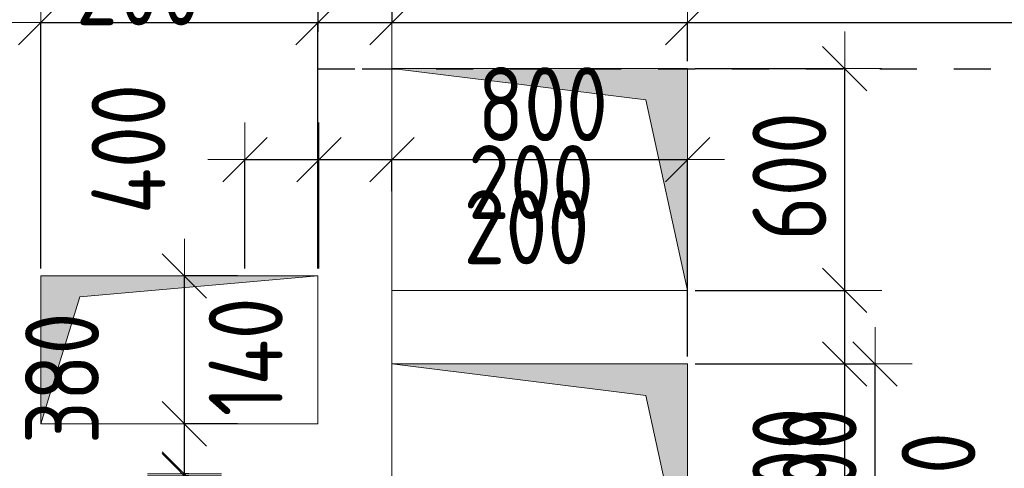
# Model space of a CAD drawing. Header units: metres. Extents: x -38 to 97, y -15 to 21.
# Tile 58 of 139: x 42.04 to 44.71, y 9.52 to 10.73. Entities that reach past the tile are written whole.
import ezdxf

# ---------------------------------------------------------------- set-up
doc = ezdxf.new("R2010")
doc.units = ezdxf.units.M
doc.header["$PDMODE"] = 65
for name, pattern in [('______11', [0.5, 0.4, -0.05, 0, -0.05]), ('______2', [0.054, 0.04, -0.014]), ('______5', [1.1, 0.8, -0.1, 0.1, -0.1])]:
    doc.linetypes.add(name, pattern=pattern)
for name, color, linetype, lineweight in [('XR$2$Осевая линия (1)', 7, '______5', 13), ('XR$3$Перекрытие (1)', 7, 'Continuous', 35), ('XR$4$Размерная линия (1)', 7, 'Continuous', 13), ('XR$5$Размерная линия (1)', 7, 'Continuous', 13)]:
    doc.layers.add(name, color=color, linetype=linetype, lineweight=lineweight)
doc.layers.add('XR$3$Макрос проема_ отверстия', color=7, linetype='Continuous', lineweight=13, true_color=0x2d2d2d)
doc.layers.add('XR$7$Стена_ бетон несущ.', color=7, linetype='Continuous', lineweight=70, true_color=0xb4b496)
doc.styles.add('ISOCPEUR', font='txt')
doc.dimstyles.new('DIMSTYLE_3', dxfattribs={"dimtxt": 0.2, "dimasz": 0.2, "dimexe": 0, "dimexo": 0, "dimgap": 0.1, "dimtad": 2, "dimdec": 0, "dimlfac": 1000, "dimrnd": 5, "dimzin": 12, "dimdsep": 46, "dimtxsty": 'ISOCPEUR', "dimblk1": 'ALL_ML_STRICH', "dimblk2": 'ALL_ML_STRICH', "dimsah": 1, "dimcen": 0, "dimclrd": 7, "dimclre": 256, "dimclrt": 7, "dimadec": 0, "dimazin": 0, "dimtfac": 1, "dimtdec": 0, "dimtix": 1, "dimtmove": 2, "dimatfit": 3, "dimfxl": 0, "dimtzin": 0, "dimlwd": 0, "dimlwe": -3, "dimarcsym": 0})
doc.dimstyles.new('DIMSTYLE_6', dxfattribs={"dimtxt": 0.2, "dimasz": 0.2, "dimexe": 0, "dimexo": 0, "dimgap": 0.1, "dimtad": 2, "dimdec": 0, "dimlfac": 1000, "dimrnd": 5, "dimzin": 12, "dimdsep": 46, "dimtxsty": 'ISOCPEUR', "dimblk1": 'ALL_ML_STRICH', "dimblk2": 'ALL_ML_STRICH', "dimsah": 1, "dimcen": 0, "dimclrd": 7, "dimclre": 256, "dimclrt": 7, "dimadec": 0, "dimazin": 0, "dimtfac": 1, "dimtdec": 0, "dimtix": 1, "dimtmove": 2, "dimatfit": 3, "dimfxl": 0, "dimtvp": 1.2, "dimtzin": 0, "dimlwd": 0, "dimlwe": -3, "dimarcsym": 0})
doc.dimstyles.new('DIMSTYLE_7', dxfattribs={"dimtxt": 0.2, "dimasz": 0.2, "dimexe": 0, "dimexo": 0, "dimgap": 0.1, "dimtad": 0, "dimdec": 0, "dimlfac": 1000, "dimrnd": 5, "dimzin": 12, "dimdsep": 46, "dimtxsty": 'ISOCPEUR', "dimblk1": 'ALL_ML_STRICH', "dimblk2": 'ALL_ML_STRICH', "dimsah": 1, "dimcen": 0, "dimclrd": 7, "dimclre": 256, "dimclrt": 7, "dimadec": 0, "dimazin": 0, "dimtfac": 1, "dimtdec": 0, "dimtix": 1, "dimtmove": 2, "dimatfit": 3, "dimfxl": 0, "dimtvp": 1.2, "dimtzin": 0, "dimlwd": 0, "dimlwe": -3, "dimarcsym": 0})

# ---------------------------------------------------------------- blocks, each defined once
blk = doc.blocks.new('Отображение проема', base_point=(-1.1579, -49.3094))
at = {"layer": 'XR$3$Макрос проема_ отверстия', "true_color": 0x000000, "transparency": 33554687}
blk.add_hatch(color=18, dxfattribs=at).paths.add_polyline_path([(-1.1579, -50.1094), (-1.0448, -49.4225), (-0.3579, -49.3094), (-1.1579, -49.3094)])
at = {"layer": 'XR$3$Макрос проема_ отверстия', "transparency": 33554687}
for p, q in [((-1.1579, -50.1094), (-1.1579, -49.3094)), ((-1.1579, -49.3094), (-0.3579, -49.3094)), ((-1.0448, -49.4225), (-0.3579, -49.3094)), ((-1.1579, -50.1094), (-1.0448, -49.4225))]:
    blk.add_line(p, q, dxfattribs=at)
blk = doc.blocks.new('ALL_ML_STRICH')
at = {"color": 0, "linetype": 'ByBlock', "lineweight": -2}
for p, q in [((0, -0.5), (0, 0.5)), ((-0.3, -0.3), (0.3, 0.3)), ((-1, 0), (0.5, 0))]:
    blk.add_line(p, q, dxfattribs=at)
blk = doc.blocks.new('*D200')
at = {"layer": 'DEFPOINTS', "color": 7, "linetype": 'Continuous', "lineweight": 13, "transparency": 33554687}
for p in [(42.5209, 9.5042), (42.4887, 9.1242), (42.489, 9.1242)]:
    blk.add_point(p, dxfattribs=at)
at = {"layer": 'XR$4$Размерная линия (1)', "color": 9, "linetype": 'Continuous', "lineweight": -2, "true_color": 0xc7c7c7, "transparency": 33554687}
for p, q in [((42.5009, 9.5042), (42.4887, 9.5042)), ((42.469, 9.1242), (42.4887, 9.1242))]:
    blk.add_line(p, q, dxfattribs=at)
at = {"layer": 'XR$4$Размерная линия (1)', "color": 7, "linetype": 'Continuous', "lineweight": -2, "transparency": 33554687}
blk.add_line((42.4887, 9.1242), (42.4887, 9.5042), dxfattribs=at)
at = {"layer": 'XR$4$Размерная линия (1)', "color": 7, "linetype": 'Continuous', "lineweight": 13, "transparency": 33554687, "xscale": 0.2, "yscale": 0.2, "zscale": 0.2}
for p, rotation in [((42.4887, 9.5042), 90), ((42.4887, 9.1242), 270)]:
    blk.add_blockref('ALL_ML_STRICH', p, dxfattribs=dict(at, rotation=rotation))
at = {"layer": 'XR$4$Размерная линия (1)', "color": 7, "linetype": 'Continuous', "lineweight": 13, "transparency": 33554687, "insert": (42.1578, 9.7627), "char_height": 0.2, "width": 0.5, "attachment_point": 5, "rotation": 90, "style": 'ISOCPEUR'}
blk.add_mtext('\\W0.83;\\A1;{380}', dxfattribs=at)
blk = doc.blocks.new('*D201')
at = {"layer": 'DEFPOINTS', "color": 7, "linetype": 'Continuous', "lineweight": 13, "transparency": 33554687}
for p in [(42.6525, 9.6396), (42.4887, 9.5042), (42.5209, 9.5042)]:
    blk.add_point(p, dxfattribs=at)
at = {"layer": 'XR$4$Размерная линия (1)', "color": 9, "linetype": 'Continuous', "lineweight": -2, "true_color": 0xc7c7c7, "transparency": 33554687}
for p, q in [((42.6325, 9.6396), (42.4887, 9.6396)), ((42.5009, 9.5042), (42.4887, 9.5042))]:
    blk.add_line(p, q, dxfattribs=at)
at = {"layer": 'XR$4$Размерная линия (1)', "color": 7, "linetype": 'Continuous', "lineweight": -2, "transparency": 33554687}
blk.add_line((42.4887, 9.5042), (42.4887, 9.6396), dxfattribs=at)
at = {"layer": 'XR$4$Размерная линия (1)', "color": 7, "linetype": 'Continuous', "lineweight": 13, "transparency": 33554687, "xscale": 0.2, "yscale": 0.2, "zscale": 0.2}
for p, rotation in [((42.4887, 9.6396), 90), ((42.4887, 9.5042), 270)]:
    blk.add_blockref('ALL_ML_STRICH', p, dxfattribs=dict(at, rotation=rotation))
at = {"layer": 'XR$4$Размерная линия (1)', "color": 7, "linetype": 'Continuous', "lineweight": 13, "transparency": 33554687, "insert": (42.6643, 9.3356), "char_height": 0.2, "width": 0.5, "attachment_point": 5, "rotation": 90, "style": 'ISOCPEUR'}
blk.add_mtext('\\W0.83;\\A1;{135}', dxfattribs=at)
blk = doc.blocks.new('*D202')
at = {"layer": 'DEFPOINTS', "color": 7, "linetype": 'Continuous', "lineweight": 13, "transparency": 33554687}
for p in [(42.6525, 10.0396), (42.4887, 9.6396), (42.6525, 9.6396)]:
    blk.add_point(p, dxfattribs=at)
at = {"layer": 'XR$4$Размерная линия (1)', "color": 9, "linetype": 'Continuous', "lineweight": -2, "true_color": 0xc7c7c7, "transparency": 33554687}
for p, q in [((42.6325, 10.0396), (42.4887, 10.0396)), ((42.6325, 9.6396), (42.4887, 9.6396))]:
    blk.add_line(p, q, dxfattribs=at)
at = {"layer": 'XR$4$Размерная линия (1)', "color": 7, "linetype": 'Continuous', "lineweight": -2, "transparency": 33554687}
blk.add_line((42.4887, 9.6396), (42.4887, 10.0396), dxfattribs=at)
at = {"layer": 'XR$4$Размерная линия (1)', "color": 7, "linetype": 'Continuous', "lineweight": 13, "transparency": 33554687, "xscale": 0.2, "yscale": 0.2, "zscale": 0.2}
for p, rotation in [((42.4887, 10.0396), 90), ((42.4887, 9.6396), 270)]:
    blk.add_blockref('ALL_ML_STRICH', p, dxfattribs=dict(at, rotation=rotation))
at = {"layer": 'XR$4$Размерная линия (1)', "color": 7, "linetype": 'Continuous', "lineweight": 13, "transparency": 33554687, "insert": (42.3374, 10.3826), "char_height": 0.2, "width": 0.5, "attachment_point": 5, "rotation": 90, "style": 'ISOCPEUR'}
blk.add_mtext('\\W0.83;\\A1;{400}', dxfattribs=at)
blk = doc.blocks.new('*D332')
at = {"layer": 'DEFPOINTS', "color": 7, "linetype": 'Continuous', "lineweight": 13, "transparency": 33554687}
for p in [(43.85, 9.8015), (43.85, 9.2015), (44.3571, 9.2015)]:
    blk.add_point(p, dxfattribs=at)
at = {"layer": 'XR$4$Размерная линия (1)', "color": 9, "linetype": 'Continuous', "lineweight": -2, "true_color": 0xc7c7c7, "transparency": 33554687}
for p, q in [((43.87, 9.8015), (44.3571, 9.8015)), ((43.87, 9.2015), (44.3571, 9.2015))]:
    blk.add_line(p, q, dxfattribs=at)
at = {"layer": 'XR$4$Размерная линия (1)', "color": 7, "linetype": 'Continuous', "lineweight": -2, "transparency": 33554687}
blk.add_line((44.3571, 9.2015), (44.3571, 9.8015), dxfattribs=at)
at = {"layer": 'XR$4$Размерная линия (1)', "color": 7, "linetype": 'Continuous', "lineweight": 13, "transparency": 33554687, "xscale": 0.2, "yscale": 0.2, "zscale": 0.2}
for p, rotation in [((44.3571, 9.8015), 90), ((44.3571, 9.2015), 270)]:
    blk.add_blockref('ALL_ML_STRICH', p, dxfattribs=dict(at, rotation=rotation))
at = {"layer": 'XR$4$Размерная линия (1)', "color": 7, "linetype": 'Continuous', "lineweight": 13, "transparency": 33554687, "insert": (44.2071, 9.5099), "char_height": 0.2, "width": 0.5, "attachment_point": 5, "rotation": 90, "style": 'ISOCPEUR'}
blk.add_mtext('\\W0.83;\\A1;{600}', dxfattribs=at)
blk = doc.blocks.new('*D361')
at = {"layer": 'DEFPOINTS', "color": 7, "linetype": 'Continuous', "lineweight": 13, "transparency": 33554687}
for p in [(42.6525, 10.3541), (42.6525, 10.0396), (42.8525, 10.0396)]:
    blk.add_point(p, dxfattribs=at)
at = {"layer": 'XR$4$Размерная линия (1)', "color": 9, "linetype": 'Continuous', "lineweight": -2, "true_color": 0xc7c7c7, "transparency": 33554687}
for p, q in [((42.6525, 10.0596), (42.6525, 10.3541)), ((42.8525, 10.0596), (42.8525, 10.3541))]:
    blk.add_line(p, q, dxfattribs=at)
at = {"layer": 'XR$4$Размерная линия (1)', "color": 7, "linetype": 'Continuous', "lineweight": -2, "transparency": 33554687}
blk.add_line((42.6525, 10.3541), (42.8525, 10.3541), dxfattribs=at)
at = {"layer": 'XR$4$Размерная линия (1)', "color": 7, "linetype": 'Continuous', "lineweight": 13, "transparency": 33554687, "xscale": 0.2, "yscale": 0.2, "zscale": 0.2, "rotation": 180}
blk.add_blockref('ALL_ML_STRICH', (42.6525, 10.3541), dxfattribs=at)
at = {"layer": 'XR$4$Размерная линия (1)', "color": 7, "linetype": 'Continuous', "lineweight": 13, "transparency": 33554687, "xscale": 0.2, "yscale": 0.2, "zscale": 0.2}
blk.add_blockref('ALL_ML_STRICH', (42.8525, 10.3541), dxfattribs=at)
at = {"layer": 'XR$4$Размерная линия (1)', "color": 7, "linetype": 'Continuous', "lineweight": 13, "transparency": 33554687, "insert": (42.3658, 10.8175), "char_height": 0.2, "width": 0.5, "attachment_point": 5, "style": 'ISOCPEUR'}
blk.add_mtext('\\W0.83;\\A1;{200}', dxfattribs=at)
blk = doc.blocks.new('*D362')
at = {"layer": 'DEFPOINTS', "color": 7, "linetype": 'Continuous', "lineweight": 13, "transparency": 33554687}
for p in [(42.8525, 10.3541), (43.05, 10.2492), (42.8525, 10.0396)]:
    blk.add_point(p, dxfattribs=at)
at = {"layer": 'XR$4$Размерная линия (1)', "color": 9, "linetype": 'Continuous', "lineweight": -2, "true_color": 0xc7c7c7, "transparency": 33554687}
for p, q in [((42.8525, 10.0596), (42.8525, 10.3541)), ((43.05, 10.2692), (43.05, 10.3541))]:
    blk.add_line(p, q, dxfattribs=at)
at = {"layer": 'XR$4$Размерная линия (1)', "color": 7, "linetype": 'Continuous', "lineweight": -2, "transparency": 33554687}
blk.add_line((42.8525, 10.3541), (43.05, 10.3541), dxfattribs=at)
at = {"layer": 'XR$4$Размерная линия (1)', "color": 7, "linetype": 'Continuous', "lineweight": 13, "transparency": 33554687, "xscale": 0.2, "yscale": 0.2, "zscale": 0.2, "rotation": 180}
blk.add_blockref('ALL_ML_STRICH', (42.8525, 10.3541), dxfattribs=at)
at = {"layer": 'XR$4$Размерная линия (1)', "color": 7, "linetype": 'Continuous', "lineweight": 13, "transparency": 33554687, "xscale": 0.2, "yscale": 0.2, "zscale": 0.2}
blk.add_blockref('ALL_ML_STRICH', (43.05, 10.3541), dxfattribs=at)
at = {"layer": 'XR$4$Размерная линия (1)', "color": 7, "linetype": 'Continuous', "lineweight": 13, "transparency": 33554687, "insert": (43.414, 10.1713), "char_height": 0.2, "width": 0.5, "attachment_point": 5, "style": 'ISOCPEUR'}
blk.add_mtext('\\W0.83;\\A1;{200}', dxfattribs=at)
blk = doc.blocks.new('*D363')
at = {"layer": 'DEFPOINTS', "color": 7, "linetype": 'Continuous', "lineweight": 13, "transparency": 33554687}
for p in [(43.05, 10.3541), (43.05, 10.2492), (43.85, 9.8015)]:
    blk.add_point(p, dxfattribs=at)
at = {"layer": 'XR$4$Размерная линия (1)', "color": 9, "linetype": 'Continuous', "lineweight": -2, "true_color": 0xc7c7c7, "transparency": 33554687}
for p, q in [((43.05, 10.2692), (43.05, 10.3541)), ((43.85, 9.8215), (43.85, 10.3541))]:
    blk.add_line(p, q, dxfattribs=at)
at = {"layer": 'XR$4$Размерная линия (1)', "color": 7, "linetype": 'Continuous', "lineweight": -2, "transparency": 33554687}
blk.add_line((43.05, 10.3541), (43.85, 10.3541), dxfattribs=at)
at = {"layer": 'XR$4$Размерная линия (1)', "color": 7, "linetype": 'Continuous', "lineweight": 13, "transparency": 33554687, "xscale": 0.2, "yscale": 0.2, "zscale": 0.2, "rotation": 180}
blk.add_blockref('ALL_ML_STRICH', (43.05, 10.3541), dxfattribs=at)
at = {"layer": 'XR$4$Размерная линия (1)', "color": 7, "linetype": 'Continuous', "lineweight": 13, "transparency": 33554687, "xscale": 0.2, "yscale": 0.2, "zscale": 0.2}
blk.add_blockref('ALL_ML_STRICH', (43.85, 10.3541), dxfattribs=at)
at = {"layer": 'XR$4$Размерная линия (1)', "color": 7, "linetype": 'Continuous', "lineweight": 13, "transparency": 33554687, "insert": (43.4583, 10.5041), "char_height": 0.2, "width": 0.5, "attachment_point": 5, "style": 'ISOCPEUR'}
blk.add_mtext('\\W0.83;\\A1;{800}', dxfattribs=at)
blk = doc.blocks.new('*D620')
at = {"layer": 'DEFPOINTS', "color": 7, "linetype": 'Continuous', "lineweight": 13, "transparency": 33554687}
for p in [(42.5209, 9.4992), (42.4887, 9.1192), (42.489, 9.1192)]:
    blk.add_point(p, dxfattribs=at)
at = {"layer": 'XR$5$Размерная линия (1)', "color": 9, "linetype": 'Continuous', "lineweight": -2, "true_color": 0xc7c7c7, "transparency": 33554687}
for p, q in [((42.5009, 9.4992), (42.4887, 9.4992)), ((42.4887, 9.1192), (42.4887, 9.1192))]:
    blk.add_line(p, q, dxfattribs=at)
at = {"layer": 'XR$5$Размерная линия (1)', "color": 7, "linetype": 'Continuous', "lineweight": -2, "transparency": 33554687}
blk.add_line((42.4887, 9.1192), (42.4887, 9.4992), dxfattribs=at)
at = {"layer": 'XR$5$Размерная линия (1)', "color": 7, "linetype": 'Continuous', "lineweight": 13, "transparency": 33554687, "xscale": 0.2, "yscale": 0.2, "zscale": 0.2}
for p, rotation in [((42.4887, 9.4992), 90), ((42.4887, 9.1192), 270)]:
    blk.add_blockref('ALL_ML_STRICH', p, dxfattribs=dict(at, rotation=rotation))
at = {"layer": 'XR$5$Размерная линия (1)', "color": 7, "linetype": 'Continuous', "lineweight": 13, "transparency": 33554687, "insert": (41.867, 9.8418), "char_height": 0.2, "width": 0.5, "attachment_point": 5, "rotation": 90, "style": 'ISOCPEUR'}
blk.add_mtext('\\W0.83;\\A1;{380}', dxfattribs=at)
blk = doc.blocks.new('*D621')
at = {"layer": 'DEFPOINTS', "color": 7, "linetype": 'Continuous', "lineweight": 13, "transparency": 33554687}
for p in [(42.6525, 9.6396), (42.4887, 9.4992), (42.5209, 9.4992)]:
    blk.add_point(p, dxfattribs=at)
at = {"layer": 'XR$5$Размерная линия (1)', "color": 9, "linetype": 'Continuous', "lineweight": -2, "true_color": 0xc7c7c7, "transparency": 33554687}
for p, q in [((42.6325, 9.6396), (42.4887, 9.6396)), ((42.5009, 9.4992), (42.4887, 9.4992))]:
    blk.add_line(p, q, dxfattribs=at)
at = {"layer": 'XR$5$Размерная линия (1)', "color": 7, "linetype": 'Continuous', "lineweight": -2, "transparency": 33554687}
blk.add_line((42.4887, 9.4992), (42.4887, 9.6396), dxfattribs=at)
at = {"layer": 'XR$5$Размерная линия (1)', "color": 7, "linetype": 'Continuous', "lineweight": 13, "transparency": 33554687, "xscale": 0.2, "yscale": 0.2, "zscale": 0.2}
for p, rotation in [((42.4887, 9.6396), 90), ((42.4887, 9.4992), 270)]:
    blk.add_blockref('ALL_ML_STRICH', p, dxfattribs=dict(at, rotation=rotation))
at = {"layer": 'XR$5$Размерная линия (1)', "color": 7, "linetype": 'Continuous', "lineweight": 13, "transparency": 33554687, "insert": (42.6545, 9.8208), "char_height": 0.2, "width": 0.5, "attachment_point": 5, "rotation": 90, "style": 'ISOCPEUR'}
blk.add_mtext('\\W0.83;\\A1;{140}', dxfattribs=at)
blk = doc.blocks.new('*D622')
at = {"layer": 'DEFPOINTS', "color": 7, "linetype": 'Continuous', "lineweight": 13, "transparency": 33554687}
for p in [(42.6525, 10.0396), (42.4887, 9.6396), (42.6525, 9.6396)]:
    blk.add_point(p, dxfattribs=at)
at = {"layer": 'XR$5$Размерная линия (1)', "color": 9, "linetype": 'Continuous', "lineweight": -2, "true_color": 0xc7c7c7, "transparency": 33554687}
for p, q in [((42.6325, 10.0396), (42.4887, 10.0396)), ((42.6325, 9.6396), (42.4887, 9.6396))]:
    blk.add_line(p, q, dxfattribs=at)
at = {"layer": 'XR$5$Размерная линия (1)', "color": 7, "linetype": 'Continuous', "lineweight": -2, "transparency": 33554687}
blk.add_line((42.4887, 9.6396), (42.4887, 10.0396), dxfattribs=at)
at = {"layer": 'XR$5$Размерная линия (1)', "color": 7, "linetype": 'Continuous', "lineweight": 13, "transparency": 33554687, "xscale": 0.2, "yscale": 0.2, "zscale": 0.2}
for p, rotation in [((42.4887, 10.0396), 90), ((42.4887, 9.6396), 270)]:
    blk.add_blockref('ALL_ML_STRICH', p, dxfattribs=dict(at, rotation=rotation))
at = {"layer": 'XR$5$Размерная линия (1)', "color": 7, "linetype": 'Continuous', "lineweight": 13, "transparency": 33554687, "insert": (42.3374, 10.3826), "char_height": 0.2, "width": 0.5, "attachment_point": 5, "rotation": 90, "style": 'ISOCPEUR'}
blk.add_mtext('\\W0.83;\\A1;{400}', dxfattribs=at)
blk = doc.blocks.new('*D676')
at = {"layer": 'DEFPOINTS', "color": 7, "linetype": 'Continuous', "lineweight": 13, "transparency": 33554687}
for p in [(43.85, 9.8015), (43.85, 9.2015), (44.2752, 9.2015)]:
    blk.add_point(p, dxfattribs=at)
at = {"layer": 'XR$5$Размерная линия (1)', "color": 9, "linetype": 'Continuous', "lineweight": -2, "true_color": 0xc7c7c7, "transparency": 33554687}
for p, q in [((43.87, 9.8015), (44.2752, 9.8015)), ((43.87, 9.2015), (44.2752, 9.2015))]:
    blk.add_line(p, q, dxfattribs=at)
at = {"layer": 'XR$5$Размерная линия (1)', "color": 7, "linetype": 'Continuous', "lineweight": -2, "transparency": 33554687}
blk.add_line((44.2752, 9.2015), (44.2752, 9.8015), dxfattribs=at)
at = {"layer": 'XR$5$Размерная линия (1)', "color": 7, "linetype": 'Continuous', "lineweight": 13, "transparency": 33554687, "xscale": 0.2, "yscale": 0.2, "zscale": 0.2}
for p, rotation in [((44.2752, 9.8015), 90), ((44.2752, 9.2015), 270)]:
    blk.add_blockref('ALL_ML_STRICH', p, dxfattribs=dict(at, rotation=rotation))
at = {"layer": 'XR$5$Размерная линия (1)', "color": 7, "linetype": 'Continuous', "lineweight": 13, "transparency": 33554687, "insert": (44.1252, 9.5099), "char_height": 0.2, "width": 0.5, "attachment_point": 5, "rotation": 90, "style": 'ISOCPEUR'}
blk.add_mtext('\\W0.83;\\A1;{600}', dxfattribs=at)
blk = doc.blocks.new('*D677')
at = {"layer": 'DEFPOINTS', "color": 7, "linetype": 'Continuous', "lineweight": 13, "transparency": 33554687}
for p in [(43.85, 10.0003), (43.85, 9.8015), (44.2752, 9.8015)]:
    blk.add_point(p, dxfattribs=at)
at = {"layer": 'XR$5$Размерная линия (1)', "color": 9, "linetype": 'Continuous', "lineweight": -2, "true_color": 0xc7c7c7, "transparency": 33554687}
for p, q in [((43.87, 10.0003), (44.2752, 10.0003)), ((43.87, 9.8015), (44.2752, 9.8015))]:
    blk.add_line(p, q, dxfattribs=at)
at = {"layer": 'XR$5$Размерная линия (1)', "color": 7, "linetype": 'Continuous', "lineweight": -2, "transparency": 33554687}
blk.add_line((44.2752, 9.8015), (44.2752, 10.0003), dxfattribs=at)
at = {"layer": 'XR$5$Размерная линия (1)', "color": 7, "linetype": 'Continuous', "lineweight": 13, "transparency": 33554687, "xscale": 0.2, "yscale": 0.2, "zscale": 0.2}
for p, rotation in [((44.2752, 10.0003), 90), ((44.2752, 9.8015), 270)]:
    blk.add_blockref('ALL_ML_STRICH', p, dxfattribs=dict(at, rotation=rotation))
at = {"layer": 'XR$5$Размерная линия (1)', "color": 7, "linetype": 'Continuous', "lineweight": 13, "transparency": 33554687, "insert": (44.5286, 9.4469), "char_height": 0.2, "width": 0.5, "attachment_point": 5, "rotation": 90, "style": 'ISOCPEUR'}
blk.add_mtext('\\W0.83;\\A1;{200}', dxfattribs=at)
blk = doc.blocks.new('*D678')
at = {"layer": 'DEFPOINTS', "color": 7, "linetype": 'Continuous', "lineweight": 13, "transparency": 33554687}
for p in [(43.85, 10.6003), (43.85, 10.0003), (44.2752, 10.0003)]:
    blk.add_point(p, dxfattribs=at)
at = {"layer": 'XR$5$Размерная линия (1)', "color": 9, "linetype": 'Continuous', "lineweight": -2, "true_color": 0xc7c7c7, "transparency": 33554687}
for p, q in [((43.87, 10.6003), (44.2752, 10.6003)), ((43.87, 10.0003), (44.2752, 10.0003))]:
    blk.add_line(p, q, dxfattribs=at)
at = {"layer": 'XR$5$Размерная линия (1)', "color": 7, "linetype": 'Continuous', "lineweight": -2, "transparency": 33554687}
blk.add_line((44.2752, 10.0003), (44.2752, 10.6003), dxfattribs=at)
at = {"layer": 'XR$5$Размерная линия (1)', "color": 7, "linetype": 'Continuous', "lineweight": 13, "transparency": 33554687, "xscale": 0.2, "yscale": 0.2, "zscale": 0.2}
for p, rotation in [((44.2752, 10.6003), 90), ((44.2752, 10.0003), 270)]:
    blk.add_blockref('ALL_ML_STRICH', p, dxfattribs=dict(at, rotation=rotation))
at = {"layer": 'XR$5$Размерная линия (1)', "color": 7, "linetype": 'Continuous', "lineweight": 13, "transparency": 33554687, "insert": (44.1252, 10.3087), "char_height": 0.2, "width": 0.5, "attachment_point": 5, "rotation": 90, "style": 'ISOCPEUR'}
blk.add_mtext('\\W0.83;\\A1;{600}', dxfattribs=at)
blk = doc.blocks.new('*D730')
at = {"layer": 'DEFPOINTS', "color": 7, "linetype": 'Continuous', "lineweight": 13, "transparency": 33554687}
for p in [(42.1, 10.7247), (42.1, 10.0396), (42.85, 10.0396)]:
    blk.add_point(p, dxfattribs=at)
at = {"layer": 'XR$5$Размерная линия (1)', "color": 9, "linetype": 'Continuous', "lineweight": -2, "true_color": 0xc7c7c7, "transparency": 33554687}
for p, q in [((42.1, 10.0596), (42.1, 10.7247)), ((42.85, 10.0596), (42.85, 10.7247))]:
    blk.add_line(p, q, dxfattribs=at)
at = {"layer": 'XR$5$Размерная линия (1)', "color": 7, "linetype": 'Continuous', "lineweight": -2, "transparency": 33554687}
blk.add_line((42.1, 10.7247), (42.85, 10.7247), dxfattribs=at)
at = {"layer": 'XR$5$Размерная линия (1)', "color": 7, "linetype": 'Continuous', "lineweight": 13, "transparency": 33554687, "xscale": 0.2, "yscale": 0.2, "zscale": 0.2, "rotation": 180}
blk.add_blockref('ALL_ML_STRICH', (42.1, 10.7247), dxfattribs=at)
at = {"layer": 'XR$5$Размерная линия (1)', "color": 7, "linetype": 'Continuous', "lineweight": 13, "transparency": 33554687, "xscale": 0.2, "yscale": 0.2, "zscale": 0.2}
blk.add_blockref('ALL_ML_STRICH', (42.85, 10.7247), dxfattribs=at)
at = {"layer": 'XR$5$Размерная линия (1)', "color": 7, "linetype": 'Continuous', "lineweight": 13, "transparency": 33554687, "insert": (42.4833, 10.8747), "char_height": 0.2, "width": 0.5, "attachment_point": 5, "style": 'ISOCPEUR'}
blk.add_mtext('\\W0.83;\\A1;{750}', dxfattribs=at)
blk = doc.blocks.new('*D731')
at = {"layer": 'DEFPOINTS', "color": 7, "linetype": 'Continuous', "lineweight": 13, "transparency": 33554687}
for p in [(43.05, 10.7985), (42.85, 10.7247), (42.85, 10.0396)]:
    blk.add_point(p, dxfattribs=at)
at = {"layer": 'XR$5$Размерная линия (1)', "color": 9, "linetype": 'Continuous', "lineweight": -2, "true_color": 0xc7c7c7, "transparency": 33554687}
for p, q in [((43.05, 10.8185), (43.05, 10.7247)), ((42.85, 10.0596), (42.85, 10.7247))]:
    blk.add_line(p, q, dxfattribs=at)
at = {"layer": 'XR$5$Размерная линия (1)', "color": 7, "linetype": 'Continuous', "lineweight": -2, "transparency": 33554687}
blk.add_line((42.85, 10.7247), (43.05, 10.7247), dxfattribs=at)
at = {"layer": 'XR$5$Размерная линия (1)', "color": 7, "linetype": 'Continuous', "lineweight": 13, "transparency": 33554687, "xscale": 0.2, "yscale": 0.2, "zscale": 0.2, "rotation": 180}
blk.add_blockref('ALL_ML_STRICH', (42.85, 10.7247), dxfattribs=at)
at = {"layer": 'XR$5$Размерная линия (1)', "color": 7, "linetype": 'Continuous', "lineweight": 13, "transparency": 33554687, "xscale": 0.2, "yscale": 0.2, "zscale": 0.2}
blk.add_blockref('ALL_ML_STRICH', (43.05, 10.7247), dxfattribs=at)
at = {"layer": 'XR$5$Размерная линия (1)', "color": 7, "linetype": 'Continuous', "lineweight": 13, "transparency": 33554687, "insert": (43.4263, 10.2935), "char_height": 0.2, "width": 0.5, "attachment_point": 5, "style": 'ISOCPEUR'}
blk.add_mtext('\\W0.83;\\A1;{200}', dxfattribs=at)
blk = doc.blocks.new('*D732')
at = {"layer": 'DEFPOINTS', "color": 7, "linetype": 'Continuous', "lineweight": 13, "transparency": 33554687}
for p in [(43.05, 10.7985), (43.05, 10.7247), (43.85, 10.6003)]:
    blk.add_point(p, dxfattribs=at)
at = {"layer": 'XR$5$Размерная линия (1)', "color": 9, "linetype": 'Continuous', "lineweight": -2, "true_color": 0xc7c7c7, "transparency": 33554687}
for p, q in [((43.05, 10.8185), (43.05, 10.7247)), ((43.85, 10.6203), (43.85, 10.7247))]:
    blk.add_line(p, q, dxfattribs=at)
at = {"layer": 'XR$5$Размерная линия (1)', "color": 7, "linetype": 'Continuous', "lineweight": -2, "transparency": 33554687}
blk.add_line((43.05, 10.7247), (43.85, 10.7247), dxfattribs=at)
at = {"layer": 'XR$5$Размерная линия (1)', "color": 7, "linetype": 'Continuous', "lineweight": 13, "transparency": 33554687, "xscale": 0.2, "yscale": 0.2, "zscale": 0.2, "rotation": 180}
blk.add_blockref('ALL_ML_STRICH', (43.05, 10.7247), dxfattribs=at)
at = {"layer": 'XR$5$Размерная линия (1)', "color": 7, "linetype": 'Continuous', "lineweight": 13, "transparency": 33554687, "xscale": 0.2, "yscale": 0.2, "zscale": 0.2}
blk.add_blockref('ALL_ML_STRICH', (43.85, 10.7247), dxfattribs=at)
at = {"layer": 'XR$5$Размерная линия (1)', "color": 7, "linetype": 'Continuous', "lineweight": 13, "transparency": 33554687, "insert": (43.4583, 10.8747), "char_height": 0.2, "width": 0.5, "attachment_point": 5, "style": 'ISOCPEUR'}
blk.add_mtext('\\W0.83;\\A1;{800}', dxfattribs=at)
blk = doc.blocks.new('*D733')
at = {"layer": 'DEFPOINTS', "color": 7, "linetype": 'Continuous', "lineweight": 13, "transparency": 33554687}
for p in [(45.65, 10.9369), (43.85, 10.7247), (43.85, 10.6003)]:
    blk.add_point(p, dxfattribs=at)
at = {"layer": 'XR$5$Размерная линия (1)', "color": 9, "linetype": 'Continuous', "lineweight": -2, "true_color": 0xc7c7c7, "transparency": 33554687}
for p, q in [((45.65, 10.9169), (45.65, 10.7247)), ((43.85, 10.6203), (43.85, 10.7247))]:
    blk.add_line(p, q, dxfattribs=at)
at = {"layer": 'XR$5$Размерная линия (1)', "color": 7, "linetype": 'Continuous', "lineweight": -2, "transparency": 33554687}
blk.add_line((43.85, 10.7247), (45.65, 10.7247), dxfattribs=at)
at = {"layer": 'XR$5$Размерная линия (1)', "color": 7, "linetype": 'Continuous', "lineweight": 13, "transparency": 33554687, "xscale": 0.2, "yscale": 0.2, "zscale": 0.2, "rotation": 180}
blk.add_blockref('ALL_ML_STRICH', (43.85, 10.7247), dxfattribs=at)
at = {"layer": 'XR$5$Размерная линия (1)', "color": 7, "linetype": 'Continuous', "lineweight": 13, "transparency": 33554687, "xscale": 0.2, "yscale": 0.2, "zscale": 0.2}
blk.add_blockref('ALL_ML_STRICH', (45.65, 10.7247), dxfattribs=at)
at = {"layer": 'XR$5$Размерная линия (1)', "color": 7, "linetype": 'Continuous', "lineweight": 13, "transparency": 33554687, "insert": (44.775, 10.8747), "char_height": 0.2, "width": 0.666667, "attachment_point": 5, "style": 'ISOCPEUR'}
blk.add_mtext('\\W0.83;\\A1;{1800}', dxfattribs=at)

msp = doc.modelspace()

# ---------------------------------------------------------------- linework, layer by layer
at = {"layer": 'XR$2$Осевая линия (1)', "color": 253, "linetype": '______11', "lineweight": 13, "true_color": 0xa0a0a0, "transparency": 33554687}
msp.add_line((43.05, 8.34), (43.05, 19.78), dxfattribs=at)
at = {"layer": 'XR$3$Перекрытие (1)', "color": 7, "linetype": 'Continuous', "lineweight": 13, "transparency": 33554687}
for p, q in [((43.05, 10.6003), (43.05, 10.0003)), ((43.85, 10.6003), (43.05, 10.6003)), ((43.85, 10.0003), (43.85, 10.6003)), ((42.85, 10.0396), (42.1, 10.0396)), ((42.1, 10.0396), (42.1, 9.6396)), ((42.85, 9.6396), (42.85, 10.0396)), ((43.05, 10.0003), (43.85, 10.0003)), ((43.05, 9.8015), (43.05, 9.2015)), ((43.85, 9.8015), (43.05, 9.8015)), ((43.85, 9.2015), (43.85, 9.8015)), ((42.1, 9.6396), (42.7725, 9.6396)), ((42.7725, 9.6396), (42.85, 9.6396))]:
    msp.add_line(p, q, dxfattribs=at)
at = {"layer": 'XR$7$Стена_ бетон несущ.', "color": 253, "linetype": '______2', "lineweight": -3, "true_color": 0xa0a0a0, "transparency": 33554687}
for p, q in [((42.85, 10.8), (42.85, 10.6)), ((42.85, 10.6), (42.97, 10.6)), ((42.97, 10.6), (45.65, 10.6))]:
    msp.add_line(p, q, dxfattribs=at)

# ---------------------------------------------------------------- block references
at = {"layer": 'XR$3$Макрос проема_ отверстия', "transparency": 33554687, "xscale": 0.7499999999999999, "rotation": 270}
for p in [(43.85, 10.6003), (43.85, 9.8015)]:
    msp.add_blockref('Отображение проема', p, dxfattribs=at)
at = {"layer": 'XR$3$Макрос проема_ отверстия', "transparency": 33554687, "xscale": 0.9375, "yscale": 0.5}
msp.add_blockref('Отображение проема', (42.1, 10.0396), dxfattribs=at)

# ---------------------------------------------------------------- dimensions: what is measured, and where the dimension line sits
at = {"layer": 'XR$4$Размерная линия (1)', "color": 7, "linetype": 'Continuous', "lineweight": 13, "transparency": 33554687}
for base, p1, p2, dimstyle, picture, middle in [((42.8525, 10.3541), (42.6525, 10.0596), (42.8525, 10.0596), 'DIMSTYLE_6', '*D361', (42.3658, 10.8175)), ((43.85, 10.3541), (43.05, 10.2692), (43.85, 9.8215), 'DIMSTYLE_3', '*D363', (43.4583, 10.5041)), ((43.05, 10.3541020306), (42.8524999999, 10.0595966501), (43.05, 10.2691703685), 'DIMSTYLE_7', '*D362', (43.4139917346, 10.171264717))]:
    dim = msp.add_linear_dim(base=base, p1=p1, p2=p2, dimstyle=dimstyle, override={"dimpost": '<>', "dimclrd": 7, "dimclre": 9, "dimclrt": 7, "dimlwd": 0, "dimlwe": 65533}, dxfattribs=at)
    dim.commit()
    dim.dimension.update_dxf_attribs({"geometry": picture, "text_midpoint": middle, "dimtype": 160})
for base, p1, p2, dimstyle, picture, middle in [((42.4887, 10.0396), (42.6325, 9.6396), (42.6325, 10.0396), 'DIMSTYLE_6', '*D202', (42.3374, 10.3826)), ((42.4887, 9.5042), (42.469, 9.1242), (42.5009, 9.5042), 'DIMSTYLE_6', '*D200', (42.1578, 9.7627)), ((44.3571, 9.8015), (43.87, 9.2015), (43.87, 9.8015), 'DIMSTYLE_3', '*D332', (44.2071, 9.5099)), ((42.4887, 9.6396), (42.5009, 9.5042), (42.6325, 9.6396), 'DIMSTYLE_7', '*D201', (42.6643, 9.3356))]:
    dim = msp.add_linear_dim(base=base, p1=p1, p2=p2, angle=90, dimstyle=dimstyle, override={"dimpost": '<>', "dimclrd": 7, "dimclre": 9, "dimclrt": 7, "dimlwd": 0, "dimlwe": 65533}, dxfattribs=at)
    dim.commit()
    dim.dimension.update_dxf_attribs({"geometry": picture, "text_midpoint": middle, "dimtype": 160})
at = {"layer": 'XR$5$Размерная линия (1)', "color": 7, "linetype": 'Continuous', "lineweight": 13, "transparency": 33554687}
for base, p1, p2, dimstyle, picture, middle in [((42.85, 10.7247), (42.1, 10.0596), (42.85, 10.0596), 'DIMSTYLE_3', '*D730', (42.4833, 10.8747)), ((43.85, 10.7247), (43.05, 10.8185), (43.85, 10.6203), 'DIMSTYLE_3', '*D732', (43.4583, 10.8747)), ((45.65, 10.7247), (43.85, 10.6203), (45.65, 10.9169), 'DIMSTYLE_3', '*D733', (44.775, 10.8747)), ((43.05, 10.7247), (42.85, 10.0596), (43.05, 10.8185), 'DIMSTYLE_7', '*D731', (43.4263, 10.2935))]:
    dim = msp.add_linear_dim(base=base, p1=p1, p2=p2, dimstyle=dimstyle, override={"dimpost": '<>', "dimclrd": 7, "dimclre": 9, "dimclrt": 7, "dimlwd": 0, "dimlwe": 65533}, dxfattribs=at)
    dim.commit()
    dim.dimension.update_dxf_attribs({"geometry": picture, "text_midpoint": middle, "dimtype": 160})
for base, p1, p2, dimstyle, picture, middle in [((44.2752, 10.6003), (43.87, 10.0003), (43.87, 10.6003), 'DIMSTYLE_3', '*D678', (44.1252, 10.3087)), ((42.4887, 10.0396), (42.6325, 9.6396), (42.6325, 10.0396), 'DIMSTYLE_6', '*D622', (42.3374, 10.3826)), ((44.2752, 10.0003), (43.87, 9.8015), (43.87, 10.0003), 'DIMSTYLE_7', '*D677', (44.5286, 9.4469)), ((42.4887, 9.4992), (42.4887, 9.1192), (42.5009, 9.4992), 'DIMSTYLE_6', '*D620', (41.867, 9.8418)), ((42.4887, 9.6396), (42.5009, 9.4992), (42.6325, 9.6396), 'DIMSTYLE_7', '*D621', (42.6545, 9.8208)), ((44.2752, 9.8015), (43.87, 9.2015), (43.87, 9.8015), 'DIMSTYLE_3', '*D676', (44.1252, 9.5099))]:
    dim = msp.add_linear_dim(base=base, p1=p1, p2=p2, angle=90, dimstyle=dimstyle, override={"dimpost": '<>', "dimclrd": 7, "dimclre": 9, "dimclrt": 7, "dimlwd": 0, "dimlwe": 65533}, dxfattribs=at)
    dim.commit()
    dim.dimension.update_dxf_attribs({"geometry": picture, "text_midpoint": middle, "dimtype": 160})

doc.saveas('drawing.dxf')
